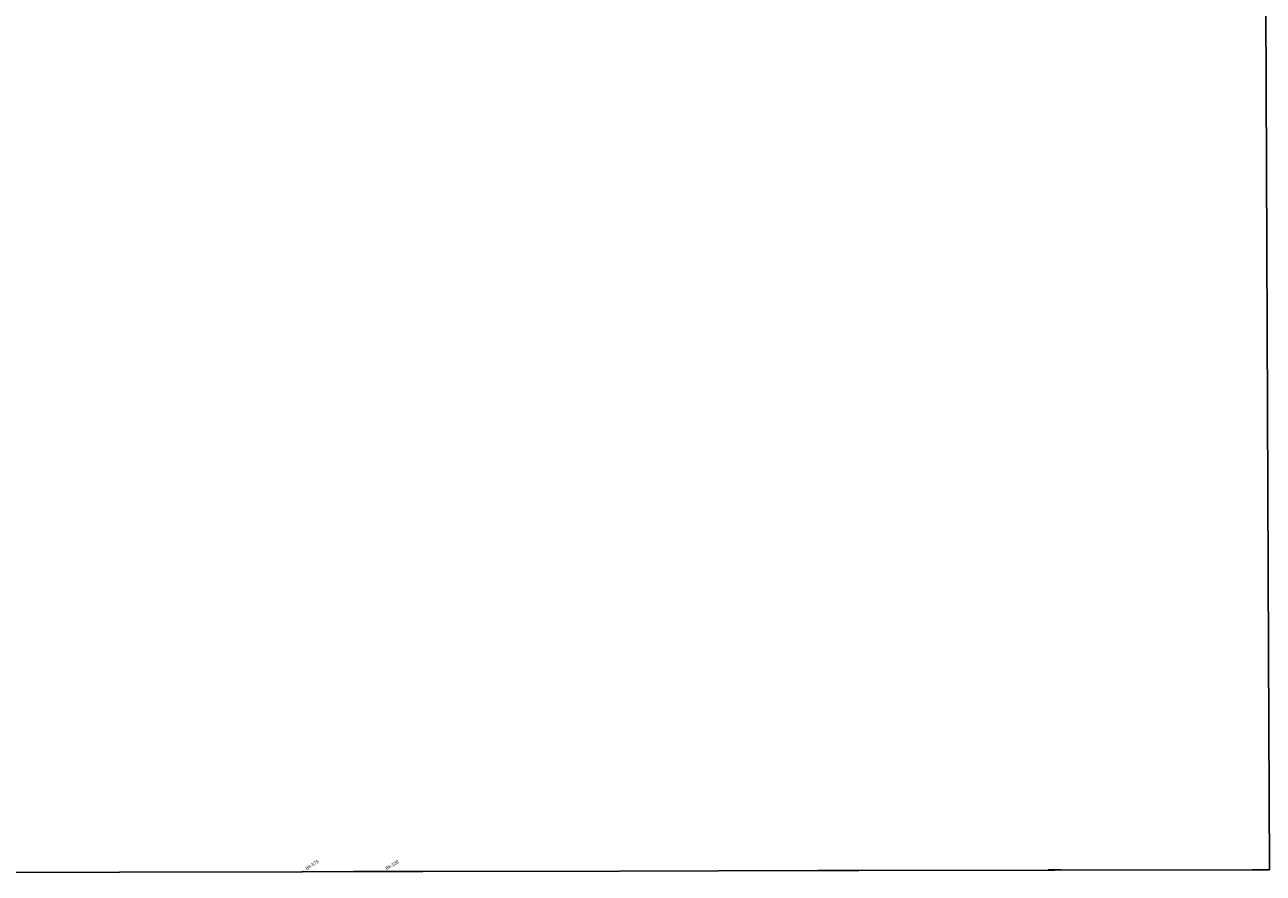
# Model space of a CAD drawing. Header units: feet. Extents: x 346291 to 375900, y 296691 to 311177.
# Tile 11 of 146: x 358184 to 360064, y 303210 to 304498. Entities that reach past the tile are written whole.
import ezdxf

# ---------------------------------------------------------------- set-up
doc = ezdxf.new("R2010")
doc.units = ezdxf.units.FT
doc.header["$LTSCALE"] = 20
doc.header["$MEASUREMENT"] = 0
doc.layers.add('Taxmap', color=252, linetype='Continuous')

msp = doc.modelspace()

# ---------------------------------------------------------------- linework, layer by layer
at = {"layer": 'Taxmap'}
for points in [[(358750.6, 304526.9), (360068.2, 304536.2), (360068.3, 304526.1), (360072.4, 303546.7), (360073.8, 303215.5), (360047.7, 303215.5)], [(357487.3, 303210.1), (357772.2, 303210.7), (358605.1, 303212.5), (358683.2, 303212.6), (358727.7, 303212.7)], [(357487.3, 303210.1), (357772.2, 303210.7), (358605.1, 303212.5), (358683.2, 303212.6), (358727.7, 303212.7)], [(358727.7, 303212.7), (358787.9, 303212.9)], [(358787.9, 303212.9), (359086.9, 303213.5)], [(359086.9, 303213.5), (359388, 303214.1)], [(359388, 303214.1), (359449, 303214.2)], [(359449, 303214.2), (359748, 303214.8)], [(359737.9, 303215.1), (359737.9, 303214.8)], [(359737.9, 303215.1), (359757.3, 303215.1)], [(359748, 303214.8), (360047.7, 303215.5)], [(359757.3, 303214.9), (359757.3, 303215.1)]]:
    msp.add_lwpolyline(points, dxfattribs=at)
for p in [(358605.1, 303212.5), (359449, 303214.2)]:
    msp.add_point(p, dxfattribs=at)

# ---------------------------------------------------------------- texts
for s, rotation, p in [('84-379', 32.7179, (358612.2, 303214.7)), ('84-109', 30.9591, (358733.4, 303214.7))]:
    msp.add_text(s, height=5.1, rotation=rotation, dxfattribs=at).set_placement(p)

doc.saveas('drawing.dxf')
